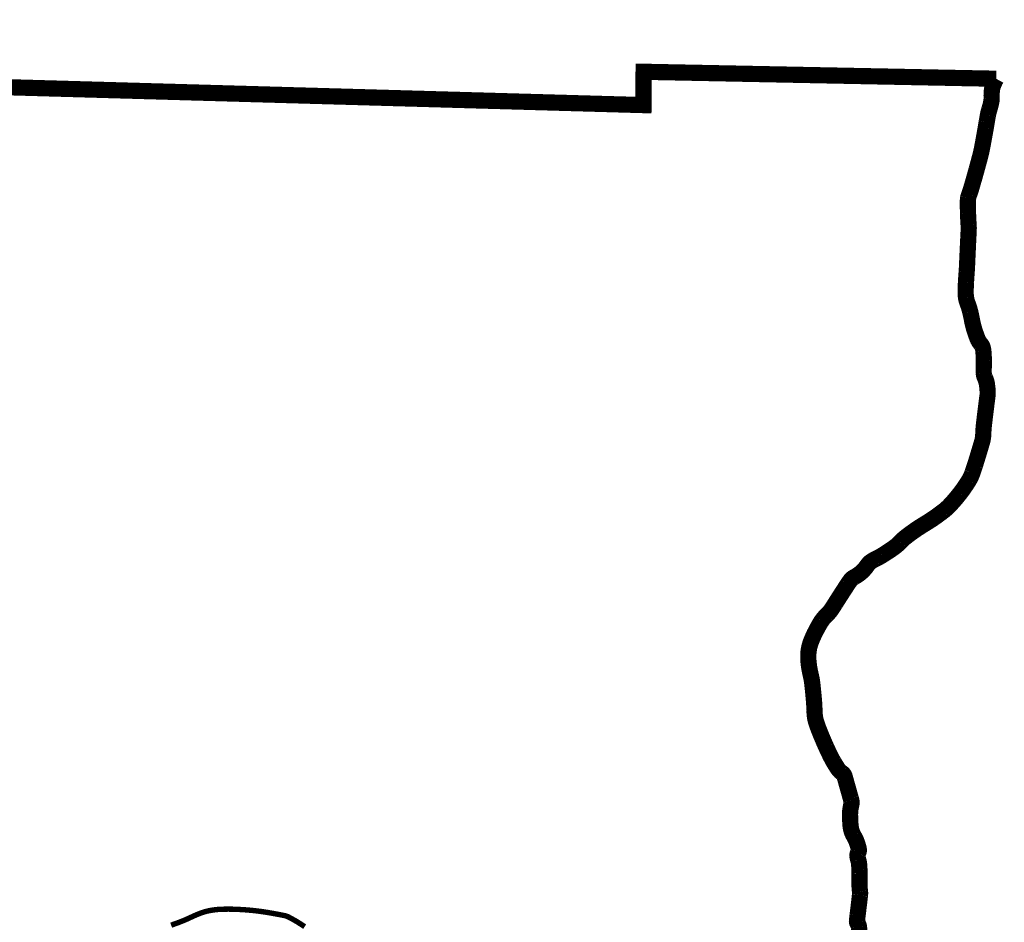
# Model space of a CAD drawing. Header units: inches. Extents: x 16.2 to 26.4, y 27.8 to 38.8.
# Tile 168 of 172: x 25.291 to 25.711, y 29.758 to 30.143. Entities that reach past the tile are written whole.
import ezdxf

# ---------------------------------------------------------------- set-up
doc = ezdxf.new("R2010")
doc.units = ezdxf.units.IN
doc.header["$MEASUREMENT"] = 0
doc.layers.add('BELMONT-BORDER', color=7, linetype='Continuous')
doc.layers.add('FACE', color=7, linetype='Continuous')

msp = doc.modelspace()

# ---------------------------------------------------------------- linework, layer by layer
at = {"layer": 'BELMONT-BORDER', "const_width": 0.00691}
msp.add_lwpolyline([(24.46593, 29.20107), (24.47474, 30.13649), (24.74207, 30.13905), (24.74219, 30.12902), (25.55745, 30.10611), (25.55752, 30.12032), (25.70791, 30.11735)], dxfattribs=at)
msp.add_lwpolyline([(25.64938, 29.75359, 0.042798), (25.64942, 29.75554, 0.147885), (25.64885, 29.75702, -0.194316), (25.64852, 29.75821, -0.002644), (25.64879, 29.76052, 0.001533), (25.64927, 29.7645, 0.000167), (25.6498, 29.76902, 0.002446), (25.64983, 29.76933, 0.058399), (25.64982, 29.77071, -0.028804), (25.64962, 29.7735, -0.008123), (25.64963, 29.77603, 0.009336), (25.64964, 29.77856, 0.009851), (25.6496, 29.77988, 0.005039), (25.64943, 29.78246, 0.063836), (25.64908, 29.78415, -0.062086), (25.64872, 29.7859, -0.155581), (25.64904, 29.78726, 0.162501), (25.64932, 29.78857, 0.039146), (25.64912, 29.78962, 0.019266), (25.64847, 29.79169, 0.051338), (25.6472, 29.79437, -0.063951), (25.64623, 29.79654, -0.050097), (25.64579, 29.79879, -0.023551), (25.64558, 29.80365, -0.064423), (25.64611, 29.80768, 0.133949), (25.6461, 29.80966, 0.000137), (25.64586, 29.81054, 0.000035), (25.64489, 29.81397, 0.000059), (25.6435, 29.81892, 0.000313), (25.64324, 29.81985, 0.1759), (25.64228, 29.8212, -0.099608), (25.64027, 29.82326, -0.007684), (25.6386, 29.82594, -0.016767), (25.63789, 29.8272, -0.005872), (25.63658, 29.82981, -0.006046), (25.63538, 29.83237, -0.006159), (25.63456, 29.83421, -0.002978), (25.63295, 29.83804, -0.018533), (25.63112, 29.84298, -0.044957), (25.63063, 29.8451, -0.029655), (25.63041, 29.84784, 0.017705), (25.63016, 29.85244, 0.002412), (25.62971, 29.85716, 0.004295), (25.62942, 29.85981, 0.030338), (25.62895, 29.86243, -0.01961), (25.62813, 29.86647, -0.034839), (25.62776, 29.87057, -0.044435), (25.62798, 29.8738, -0.052647), (25.62891, 29.87726, -0.032742), (25.63132, 29.88247, -0.006896), (25.63281, 29.88513, -0.018536), (25.63341, 29.88609, -0.055063), (25.63574, 29.88879, 0.060634), (25.63782, 29.89127, 0.004094), (25.6392, 29.89342, -0.002517), (25.64142, 29.89691, -0.002667), (25.64446, 29.90159, -0.007271), (25.64561, 29.90328, -0.122024), (25.64731, 29.90476, 0.067961), (25.6506, 29.90706, 0.058401), (25.65298, 29.90984, -0.093443), (25.6546, 29.91148, -0.044105), (25.65659, 29.91261, 0.03269), (25.65931, 29.91408, 0.008987), (25.66345, 29.91678, 0.020323), (25.66521, 29.91808, 0.038931), (25.66701, 29.91977, -0.039161), (25.6688, 29.92146, -0.012183), (25.67166, 29.92365, -0.011703), (25.67474, 29.92578, -0.009097), (25.67724, 29.92736, 0.007942), (25.6801, 29.92916, 0.011581), (25.68241, 29.93074, 0.008333), (25.68554, 29.93307, 0.040823), (25.68815, 29.93545, 0.022202), (25.69236, 29.94037, 0.028135), (25.69628, 29.94603, 0.055127), (25.69777, 29.94922, 0.005018), (25.69879, 29.95228, 0.003509), (25.70016, 29.95668, 0.002576), (25.70195, 29.96268, 0.021431), (25.70213, 29.96341, 0.042111), (25.7024, 29.96578, -0.02204), (25.70274, 29.97033, -0.000345), (25.70327, 29.97472, -0.000454), (25.70368, 29.97806, -0.003055), (25.70396, 29.98023, 0.003074), (25.70424, 29.98241, 0.046227), (25.70428, 29.98392, 0.021537), (25.70394, 29.98716, 0.074331), (25.70317, 29.98969, -0.091163), (25.7026, 29.99178, -0.038585), (25.70259, 29.99385, 0.024519), (25.70267, 29.99712, 0.01373), (25.70246, 30.00106, 0.038329), (25.70224, 30.00246, 0.119853), (25.70132, 30.00425, -0.086595), (25.6999, 30.00663, -0.010577), (25.69876, 30.00981, -0.018129), (25.6982, 30.0117, -0.016431), (25.69758, 30.0145, 0.013009), (25.69682, 30.01804, 0.035361), (25.6957, 30.02157, -0.055809), (25.69508, 30.02384, -0.036436), (25.6949, 30.026, -0.017567), (25.69502, 30.03049, -0.003901), (25.69531, 30.03481, 0.007515), (25.69545, 30.03705, 0.000808), (25.69565, 30.04151, -0.000521), (25.69585, 30.04596, -0.001751), (25.69602, 30.04947, 0.003697), (25.69619, 30.05297, 0.029137), (25.69616, 30.05488, -0.011245), (25.6959, 30.05981, -0.010117), (25.69585, 30.06551, -0.053041), (25.69597, 30.06659, -0.035791), (25.69644, 30.06813, 0.021189), (25.6973, 30.07071, 0.000995), (25.69872, 30.07565, 0.001659), (25.69955, 30.07862, 0.003277), (25.70107, 30.08425, 0.009095), (25.70157, 30.0863, 0.009058), (25.702, 30.08839, 0.002443), (25.70342, 30.0962, 0.002868), (25.70388, 30.09891, -0.002647), (25.70435, 30.10163, -0.033092), (25.70499, 30.10426, 0.027125), (25.70582, 30.10746, 0.05683), (25.70596, 30.10914, -0.030831), (25.70606, 30.11225, -0.063579), (25.70652, 30.11429, -0.039453), (25.70791, 30.11735)], format="xyb", dxfattribs=at)
at = {"layer": 'FACE', "const_width": 0.0023}
msp.add_lwpolyline([(25.35601, 29.75635), (25.35749, 29.75689), (25.35895, 29.75741), (25.36036, 29.75794), (25.36174, 29.75851), (25.36308, 29.7591), (25.3644, 29.75971), (25.36572, 29.76031), (25.36704, 29.76088), (25.36839, 29.76142), (25.36977, 29.7619), (25.37119, 29.76231), (25.37268, 29.76263), (25.37421, 29.76287), (25.37577, 29.76304), (25.37736, 29.76314), (25.37895, 29.76319), (25.38054, 29.7632), (25.3821, 29.76318), (25.38364, 29.76313), (25.38513, 29.76306), (25.38659, 29.76298), (25.38801, 29.76288), (25.3894, 29.76276), (25.39076, 29.76263), (25.39211, 29.76248), (25.39344, 29.76232), (25.39477, 29.76214), (25.39609, 29.76194), (25.39739, 29.76174), (25.39864, 29.76152), (25.39983, 29.76131), (25.40094, 29.76111), (25.40194, 29.76092), (25.40282, 29.76075), (25.40356, 29.7606), (25.40414, 29.76049), (25.4046, 29.76039), (25.40497, 29.76029), (25.40531, 29.76018), (25.40564, 29.76005), (25.40601, 29.75987), (25.40647, 29.75963), (25.40705, 29.75932), (25.40778, 29.75892), (25.40872, 29.7584), (25.40987, 29.75772), (25.41127, 29.75684), (25.41296, 29.75573)], dxfattribs=at)

doc.saveas('drawing.dxf')
